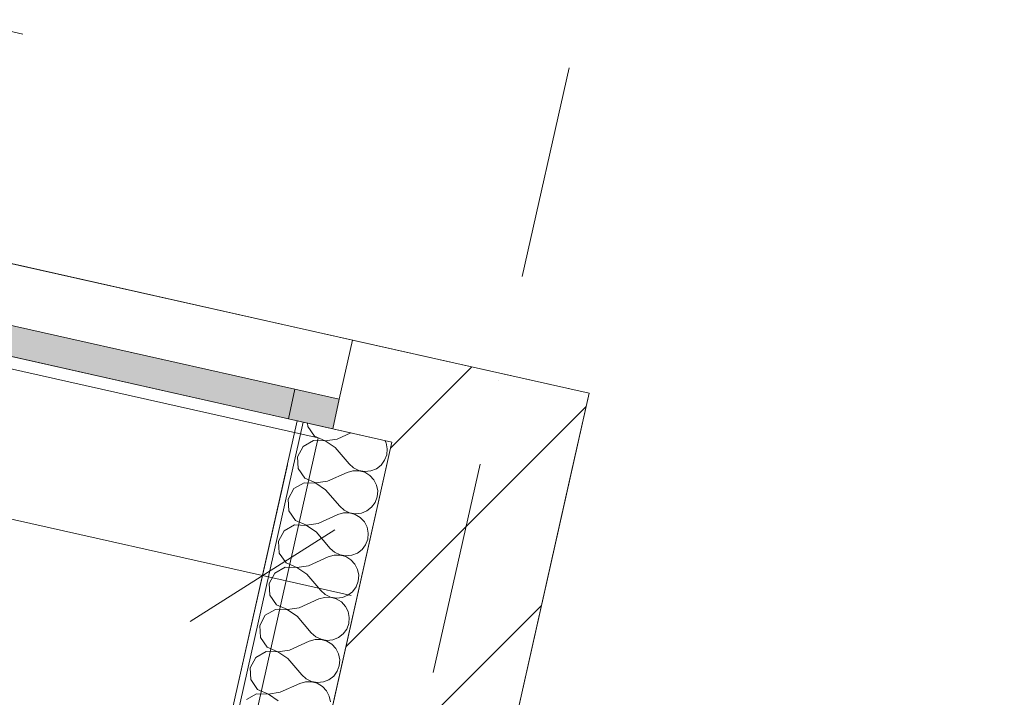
# Model space of a CAD drawing. Header units: millimetres. Extents: x -7218036 to -6936053, y 6003644 to 6210136.
# Tile 57 of 65: x -7182531 to -7180905, y 6137966 to 6139085. Entities that reach past the tile are written whole.
import ezdxf
from ezdxf.enums import TextEntityAlignment as Align

# ---------------------------------------------------------------- set-up
doc = ezdxf.new("R2010")
doc.units = ezdxf.units.MM
doc.header["$MEASUREMENT"] = 0
doc.linetypes.add('Штрихпунктирная', pattern=[670.277762, 352.777767, -176.388884, 0, -141.111112])
for name, color, linetype in [('S - автостоянка.АР', 7, 'Continuous'), ('АР-Стены_внутренние_пилоны.АР', 7, 'Continuous'), ('АР-Стены_Перегородки_100_.АР', 7, 'Continuous'), ('АР-Чертеж-Оси_Осевые размеры.АР', 7, 'Continuous'), ('АР-Чертеж-Размеры.АР', 7, 'Continuous')]:
    doc.layers.add(name, color=color, linetype=linetype)
for name, color, linetype, lineweight in [('АР-Стены_внутренние_пилоны.АР_Ном._пера__1', 7, 'Continuous', 5), ('АР-Стены_Перегородки_100_.АР_Ном._пера__1', 7, 'Continuous', 5), ('АР-Чертеж-Оси_Осевые размеры.АР_Ном._пера__120', 7, 'Continuous', 0), ('АР-Чертеж-Размеры.АР_Ном._пера__1', 7, 'Continuous', 0), ('Окна Archicad_Ном._пера__120', 7, 'Continuous', 0)]:
    doc.layers.add(name, color=color, linetype=linetype, lineweight=lineweight)
doc.styles.add('РЎР“Р•РќР•Р\xa0РР\xa0_РЎРўРР›Р¬_1', font='GOST_Common.ttf')
doc.styles.add('РЎР“Р•РќР•Р\xa0РР\xa0_РЎРўРР›Р¬_3', font='GOTHIC.TTF')
doc.dimstyles.new('СГЕНЕРИР_СТИЛЬ__3', dxfattribs={"dimtxt": 150, "dimasz": 237.5, "dimexe": 0.18, "dimexo": 0.0625, "dimgap": 0, "dimtad": 1, "dimdec": 0, "dimzin": 0, "dimdsep": 46, "dimtxsty": 'РЎР“Р•РќР•Р\xa0РР\xa0_РЎРўРР›Р¬_1', "dimblk": 'ARROWHEAD_6', "dimblk1": 'ARROWHEAD_6', "dimblk2": 'ARROWHEAD_6', "dimcen": 0.09, "dimse1": 1, "dimse2": 1, "dimclrd": 7, "dimclre": 7, "dimclrt": 7, "dimazin": 0, "dimtfac": 1, "dimtdec": 4, "dimtmove": 0, "dimatfit": 3, "dimfxl": 0, "dimtolj": 1, "dimtzin": 0, "dimarcsym": 0})
doc.dimstyles.new('СГЕНЕРИР_СТИЛЬ__8', dxfattribs={"dimtxt": 150, "dimasz": 190, "dimexe": 0.18, "dimexo": 2000, "dimgap": 0, "dimtad": 1, "dimdec": 0, "dimzin": 0, "dimdsep": 46, "dimtxsty": 'РЎР“Р•РќР•Р\xa0РР\xa0_РЎРўРР›Р¬_1', "dimblk": 'ARROWHEAD_6', "dimblk1": 'ARROWHEAD_6', "dimblk2": 'ARROWHEAD_6', "dimcen": 0.09, "dimclrd": 7, "dimclre": 7, "dimclrt": 7, "dimazin": 0, "dimtfac": 1, "dimtdec": 4, "dimtmove": 0, "dimatfit": 3, "dimfxl": 0, "dimtolj": 1, "dimtzin": 0, "dimarcsym": 0})
pattern_1 = [(45, (-6566190.34, 6562677.8), (-127.279217, 127.279217), [])]

# ---------------------------------------------------------------- blocks, each defined once
blk = doc.blocks.new('Стена_228_2', base_point=(-7181753.8, 6138427.6))
at = {"layer": 'АР-Стены_внутренние_пилоны.АР', "linetype": 'Continuous', "lineweight": 0, "true_color": 0x000000}
h = blk.add_hatch(dxfattribs=at)
h.set_pattern_fill('Блоки_Бетонные_Эффективн_7B', color=18, style=0, pattern_type=2)
h.set_pattern_definition(pattern_1)
h.paths.add_polyline_path([(-7181916.6, 6138387.3), (-7182015.3, 6137947.8), (-7181722.6, 6137882.1), (-7181623.9, 6138321.5)])
at = {"layer": 'АР-Стены_внутренние_пилоны.АР_Ном._пера__1', "color": 7, "linetype": 'Continuous', "lineweight": 5, "flags": 128}
for points in [[(-7181916.6, 6138387.3), (-7182015.3, 6137947.8)], [(-7181722.6, 6137882.1), (-7181623.9, 6138321.5)], [(-7181722.6, 6137882.1), (-7182015.3, 6137947.8)]]:
    blk.add_lwpolyline(points, dxfattribs=at)
blk = doc.blocks.new('*X447', base_point=(-6566190.3, 6562677.8))
at = {"layer": 'АР-Стены_Перегородки_100_.АР_Ном._пера__1', "color": 7, "linetype": 'Continuous', "lineweight": 0}
for p, q in [((-7182055.9, 6138418.6), (-7182055.6, 6138413.2)), ((-7182055.6, 6138413.2), (-7182044.4, 6138397.2)), ((-7182046.1, 6138389.8), (-7182063, 6138380.2)), ((-7182026.5, 6138389.2), (-7182046.1, 6138389.8)), ((-7182044.4, 6138397.2), (-7182026.5, 6138389.5)), ((-7182026.5, 6138389.5), (-7182007.2, 6138392.3)), ((-7182007.2, 6138392.3), (-7181984.4, 6138402.5)), ((-7181926.2, 6138386), (-7181928.2, 6138389.9)), ((-7182063, 6138380.2), (-7182072.3, 6138363)), ((-7182010.3, 6138378.4), (-7182026.5, 6138389.2)), ((-7182010.3, 6138378.4), (-7181987.1, 6138351.2)), ((-7181924.3, 6138376.4), (-7181926.2, 6138386)), ((-7181925.1, 6138366.5), (-7181924.3, 6138376.4)), ((-7182072.3, 6138363), (-7182071.2, 6138343.5)), ((-7181934.4, 6138349.4), (-7181928.6, 6138357.3)), ((-7181928.6, 6138357.3), (-7181925.1, 6138366.5)), ((-7182071.2, 6138343.5), (-7182060.1, 6138327.5)), ((-7181987.1, 6138351.2), (-7181979.7, 6138344.6)), ((-7181979.7, 6138344.6), (-7181970.9, 6138340.4)), ((-7181951.4, 6138339.7), (-7181942.2, 6138343.4)), ((-7181942.2, 6138343.4), (-7181934.4, 6138349.4)), ((-7182060.1, 6138327.5), (-7182042.1, 6138319.8)), ((-7182022.8, 6138322.6), (-7181990.2, 6138337.3)), ((-7181980.8, 6138340), (-7181990.2, 6138337.3)), ((-7181970.9, 6138340.1), (-7181980.8, 6138340)), ((-7181970.9, 6138340.4), (-7181961.2, 6138338.7)), ((-7181961.4, 6138337.5), (-7181970.9, 6138340.1)), ((-7181953, 6138332.3), (-7181961.4, 6138337.5)), ((-7181961.2, 6138338.7), (-7181951.4, 6138339.7)), ((-7181946.3, 6138325.1), (-7181953, 6138332.3)), ((-7181941.8, 6138316.3), (-7181946.3, 6138325.1)), ((-7182078.6, 6138310.5), (-7182088, 6138293.3)), ((-7182061.7, 6138320.2), (-7182078.6, 6138310.5)), ((-7182042.2, 6138319.5), (-7182061.7, 6138320.2)), ((-7182026, 6138308.7), (-7182042.2, 6138319.5)), ((-7182042.1, 6138319.8), (-7182022.8, 6138322.6)), ((-7182026, 6138308.7), (-7182002.8, 6138281.5)), ((-7181939.9, 6138306.7), (-7181941.8, 6138316.3)), ((-7182088, 6138293.3), (-7182086.9, 6138273.8)), ((-7181944.2, 6138287.6), (-7181940.8, 6138296.9)), ((-7181940.8, 6138296.9), (-7181939.9, 6138306.7)), ((-7182002.8, 6138281.5), (-7181995.4, 6138275)), ((-7181957.9, 6138273.7), (-7181950.1, 6138279.7)), ((-7181950.1, 6138279.7), (-7181944.2, 6138287.6)), ((-7182086.9, 6138273.8), (-7182075.7, 6138257.8)), ((-7182038.5, 6138252.9), (-7182005.9, 6138267.6)), ((-7181996.4, 6138270.3), (-7182005.9, 6138267.6)), ((-7181986.6, 6138270.4), (-7181996.4, 6138270.3)), ((-7181995.4, 6138275), (-7181986.5, 6138270.7)), ((-7181977.1, 6138267.8), (-7181986.6, 6138270.4)), ((-7181986.5, 6138270.7), (-7181976.8, 6138269)), ((-7181968.7, 6138262.7), (-7181977.1, 6138267.8)), ((-7181976.8, 6138269), (-7181967, 6138270)), ((-7181962, 6138255.4), (-7181968.7, 6138262.7)), ((-7181967, 6138270), (-7181957.9, 6138273.7)), ((-7182077.4, 6138250.5), (-7182094.3, 6138240.8)), ((-7182057.8, 6138249.8), (-7182077.4, 6138250.5)), ((-7182075.7, 6138257.8), (-7182057.8, 6138250.1)), ((-7182057.8, 6138250.1), (-7182038.5, 6138252.9)), ((-7182041.6, 6138239), (-7182057.8, 6138249.8)), ((-7181957.5, 6138246.6), (-7181962, 6138255.4)), ((-7181955.6, 6138237), (-7181957.5, 6138246.6)), ((-7182094.3, 6138240.8), (-7182103.6, 6138223.6)), ((-7182041.6, 6138239), (-7182018.4, 6138211.8)), ((-7181959.9, 6138217.9), (-7181956.4, 6138227.2)), ((-7181956.4, 6138227.2), (-7181955.6, 6138237)), ((-7182103.6, 6138223.6), (-7182102.5, 6138204.1)), ((-7182018.4, 6138211.8), (-7182011.1, 6138205.3)), ((-7181965.7, 6138210), (-7181959.9, 6138217.9)), ((-7182102.5, 6138204.1), (-7182091.4, 6138188.1)), ((-7182054.1, 6138183.2), (-7182021.6, 6138197.9)), ((-7182012.1, 6138200.6), (-7182021.6, 6138197.9)), ((-7182002.2, 6138200.7), (-7182012.1, 6138200.6)), ((-7182011.1, 6138205.3), (-7182002.2, 6138201)), ((-7182002.2, 6138201), (-7181992.5, 6138199.3)), ((-7181992.7, 6138198.1), (-7182002.2, 6138200.7)), ((-7181984.3, 6138193), (-7181992.7, 6138198.1)), ((-7181992.5, 6138199.3), (-7181982.7, 6138200.3)), ((-7181982.7, 6138200.3), (-7181973.5, 6138204)), ((-7181973.5, 6138204), (-7181965.7, 6138210)), ((-7182093, 6138180.8), (-7182110, 6138171.1)), ((-7182073.5, 6138180.1), (-7182093, 6138180.8)), ((-7182091.4, 6138188.1), (-7182073.4, 6138180.4)), ((-7182057.3, 6138169.3), (-7182073.5, 6138180.1)), ((-7182073.4, 6138180.4), (-7182054.1, 6138183.2)), ((-7181977.6, 6138185.7), (-7181984.3, 6138193)), ((-7181973.1, 6138177), (-7181977.6, 6138185.7)), ((-7182110, 6138171.1), (-7182119.3, 6138153.9)), ((-7182057.3, 6138169.3), (-7182034.1, 6138142.1)), ((-7181971.2, 6138167.3), (-7181973.1, 6138177)), ((-7181972.1, 6138157.5), (-7181971.2, 6138167.3)), ((-7182119.3, 6138153.9), (-7182118.2, 6138134.4)), ((-7181981.4, 6138140.3), (-7181975.5, 6138148.2)), ((-7181975.5, 6138148.2), (-7181972.1, 6138157.5)), ((-7182118.2, 6138134.4), (-7182107, 6138118.4)), ((-7182027.7, 6138130.9), (-7182037.2, 6138128.2)), ((-7182034.1, 6138142.1), (-7182026.7, 6138135.6)), ((-7182017.9, 6138131), (-7182027.7, 6138130.9)), ((-7182026.7, 6138135.6), (-7182017.8, 6138131.3)), ((-7182008.4, 6138128.4), (-7182017.9, 6138131)), ((-7182017.8, 6138131.3), (-7182008.1, 6138129.6)), ((-7182008.1, 6138129.6), (-7181998.3, 6138130.6)), ((-7181998.3, 6138130.6), (-7181989.2, 6138134.3)), ((-7181989.2, 6138134.3), (-7181981.4, 6138140.3)), ((-7182107, 6138118.4), (-7182089.1, 6138110.7)), ((-7182089.1, 6138110.7), (-7182069.8, 6138113.5)), ((-7182069.8, 6138113.5), (-7182037.2, 6138128.2)), ((-7182000, 6138123.3), (-7182008.4, 6138128.4)), ((-7181993.3, 6138116), (-7182000, 6138123.3)), ((-7181988.8, 6138107.3), (-7181993.3, 6138116)), ((-7182125.6, 6138101.4), (-7182134.9, 6138084.2)), ((-7182108.7, 6138111.1), (-7182125.6, 6138101.4)), ((-7182089.2, 6138110.4), (-7182108.7, 6138111.1)), ((-7182072.9, 6138099.6), (-7182089.2, 6138110.4)), ((-7182072.9, 6138099.6), (-7182049.7, 6138072.4)), ((-7181986.9, 6138097.6), (-7181988.8, 6138107.3)), ((-7181987.7, 6138087.8), (-7181986.9, 6138097.6)), ((-7182134.9, 6138084.2), (-7182133.8, 6138064.7)), ((-7181991.2, 6138078.6), (-7181987.7, 6138087.8)), ((-7182133.8, 6138064.7), (-7182122.7, 6138048.7)), ((-7182049.7, 6138072.4), (-7182042.4, 6138065.9)), ((-7182042.4, 6138065.9), (-7182033.5, 6138061.6)), ((-7182014, 6138060.9), (-7182004.8, 6138064.6)), ((-7182004.8, 6138064.6), (-7181997, 6138070.6)), ((-7181997, 6138070.6), (-7181991.2, 6138078.6)), ((-7182122.7, 6138048.7), (-7182104.7, 6138041)), ((-7182085.4, 6138043.8), (-7182052.9, 6138058.5)), ((-7182043.4, 6138061.2), (-7182052.9, 6138058.5)), ((-7182033.5, 6138061.3), (-7182043.4, 6138061.2)), ((-7182033.5, 6138061.6), (-7182023.8, 6138059.9)), ((-7182024, 6138058.7), (-7182033.5, 6138061.3)), ((-7182015.6, 6138053.6), (-7182024, 6138058.7)), ((-7182023.8, 6138059.9), (-7182014, 6138060.9)), ((-7182008.9, 6138046.4), (-7182015.6, 6138053.6)), ((-7182141.3, 6138031.7), (-7182150.6, 6138014.5)), ((-7182124.3, 6138041.4), (-7182141.3, 6138031.7)), ((-7182104.8, 6138040.7), (-7182124.3, 6138041.4)), ((-7182088.6, 6138029.9), (-7182104.8, 6138040.7)), ((-7182104.7, 6138041), (-7182085.4, 6138043.8)), ((-7182004.5, 6138037.6), (-7182008.9, 6138046.4)), ((-7182002.6, 6138027.9), (-7182004.5, 6138037.6)), ((-7182088.6, 6138029.9), (-7182065.4, 6138002.7)), ((-7182006.8, 6138008.9), (-7182003.4, 6138018.1)), ((-7182003.4, 6138018.1), (-7182002.6, 6138027.9)), ((-7182150.6, 6138014.5), (-7182149.5, 6137995.1)), ((-7182065.4, 6138002.7), (-7182058, 6137996.2)), ((-7182020.5, 6137994.9), (-7182012.7, 6138000.9)), ((-7182012.7, 6138000.9), (-7182006.8, 6138008.9)), ((-7182149.5, 6137995.1), (-7182138.3, 6137979)), ((-7182101.1, 6137974.1), (-7182068.5, 6137988.8)), ((-7182059.1, 6137991.6), (-7182068.5, 6137988.8)), ((-7182049.2, 6137991.6), (-7182059.1, 6137991.6)), ((-7182058, 6137996.2), (-7182049.1, 6137991.9)), ((-7182039.7, 6137989), (-7182049.2, 6137991.6)), ((-7182049.1, 6137991.9), (-7182039.4, 6137990.2)), ((-7182031.3, 6137983.9), (-7182039.7, 6137989)), ((-7182039.4, 6137990.2), (-7182029.6, 6137991.2)), ((-7182024.6, 6137976.7), (-7182031.3, 6137983.9)), ((-7182029.6, 6137991.2), (-7182020.5, 6137994.9)), ((-7182140, 6137971.7), (-7182156.9, 6137962)), ((-7182120.5, 6137971), (-7182140, 6137971.7)), ((-7182138.3, 6137979), (-7182120.4, 6137971.3)), ((-7182104.2, 6137960.2), (-7182120.5, 6137971)), ((-7182120.4, 6137971.3), (-7182101.1, 6137974.1)), ((-7182020.1, 6137967.9), (-7182024.6, 6137976.7)), ((-7182018.2, 6137958.2), (-7182020.1, 6137967.9))]:
    blk.add_line(p, q, dxfattribs=at)
blk = doc.blocks.new('Стена_236_2', base_point=(-7182476.9, 6136258.3))
at = {"layer": 'АР-Стены_Перегородки_100_.АР', "linetype": 'Continuous', "lineweight": 0, "true_color": 0x000000}
h = blk.add_hatch(dxfattribs=at)
h.set_pattern_fill('Штукатурка__Гипс_01_0002', color=18, style=0, pattern_type=2)
h.set_pattern_definition([(45, (-6566190.34, 6563027.8), (-111.369318, 111.369318), [0, -105, 0, -157.5]), (110, (-6565840.34, 6563027.8), (148.001588, 53.868173), [0, -77, 0, -133])])
h.paths.add_polyline_path([(-7182072.9, 6138422.4), (-7182555, 6136275.8), (-7182545.2, 6136273.6), (-7182063.1, 6138420.2)])
at = {"layer": 'АР-Стены_Перегородки_100_.АР_Ном._пера__1', "color": 7, "linetype": 'Continuous', "lineweight": 0}
blk.add_line((-7182063.1, 6138420.2), (-7182545.2, 6136273.6), dxfattribs=at)
at = {"layer": 'АР-Стены_Перегородки_100_.АР_Ном._пера__1', "color": 7, "linetype": 'Continuous', "lineweight": 0, "flags": 128}
for points in [[(-7182072.9, 6138422.4), (-7182555, 6136275.8)], [(-7181916.8, 6138387.3), (-7182072.9, 6138422.4)], [(-7182398.9, 6136240.8), (-7181916.8, 6138387.3)]]:
    blk.add_lwpolyline(points, dxfattribs=at)
at = {"layer": 'АР-Стены_Перегородки_100_.АР', "color": 7, "lineweight": 0}
blk.add_blockref('*X447', (-6566190.3, 6562677.8), dxfattribs=at)
blk = doc.blocks.new('Окно 23[13]_2', base_point=(-6566190.3, 6562677.8))
at = {"layer": 'Окна Archicad_Ном._пера__120', "linetype": 'Continuous', "lineweight": 0, "true_color": 0xffffff}
for points in [[(-7182760.7, 6138576.9), (-7182687.5, 6138560.4), (-7182676.6, 6138609.2), (-7182749.7, 6138625.7)], [(-7182687.5, 6138560.4), (-7182087.5, 6138425.7), (-7182076.6, 6138474.5), (-7182676.6, 6138609.2)], [(-7182003.4, 6138458), (-7182076.6, 6138474.5), (-7182087.5, 6138425.7), (-7182014.3, 6138409.2)]]:
    blk.add_hatch(color=7, dxfattribs=at).paths.add_polyline_path(points)
at = {"layer": 'Окна Archicad_Ном._пера__120', "color": 7, "linetype": 'Continuous', "lineweight": 0}
for p, q in [((-7182749.7, 6138625.7), (-7182727.8, 6138723.2)), ((-7182727.8, 6138723.2), (-7181981.5, 6138555.6)), ((-7182760.7, 6138576.9), (-7182749.7, 6138625.7)), ((-7182760.7, 6138576.9), (-7182749.7, 6138625.7)), ((-7182676.6, 6138609.2), (-7182749.7, 6138625.7)), ((-7182687.5, 6138560.4), (-7182676.6, 6138609.2)), ((-7182076.6, 6138474.5), (-7182676.6, 6138609.2)), ((-7182760.7, 6138576.9), (-7182014.3, 6138409.2)), ((-7182760.7, 6138576.9), (-7182687.5, 6138560.4)), ((-7182687.5, 6138560.4), (-7182087.5, 6138425.7)), ((-7182003.4, 6138458), (-7181981.5, 6138555.6)), ((-7182076.6, 6138474.5), (-7182087.5, 6138425.7)), ((-7182003.4, 6138458), (-7182076.6, 6138474.5)), ((-7182014.3, 6138409.2), (-7182003.4, 6138458)), ((-7182014.3, 6138409.2), (-7182003.4, 6138458)), ((-7182087.5, 6138425.7), (-7182014.3, 6138409.2))]:
    blk.add_line(p, q, dxfattribs=at)
blk = doc.blocks.new('Стена_345_2', base_point=(-7185110.7, 6139181.5))
at = {"layer": 'АР-Стены_Перегородки_100_.АР', "linetype": 'Continuous', "lineweight": 0, "true_color": 0x000000}
h = blk.add_hatch(dxfattribs=at)
h.set_pattern_fill('Блоки_Бетонные_Эффективн_7B', color=18, style=0, pattern_type=2)
h.set_pattern_definition(pattern_1)
h.paths.add_polyline_path([(-7182014.3, 6138409.2), (-7181916.6, 6138387.3), (-7181883.7, 6138533.6), (-7181981.5, 6138555.6)])
h = blk.add_hatch(dxfattribs=at)
h.set_pattern_fill('Блоки_Бетонные_Эффективн_7B', color=18, style=0, pattern_type=2)
h.set_pattern_definition(pattern_1)
h.paths.add_polyline_path([(-7181883.7, 6138533.6), (-7181916.6, 6138387.3), (-7181591, 6138467.9)])
h = blk.add_hatch(dxfattribs=at)
h.set_pattern_fill('Блоки_Бетонные_Эффективн_7B', color=18, style=0, pattern_type=2)
h.set_pattern_definition(pattern_1)
h.paths.add_polyline_path([(-7181916.6, 6138387.3), (-7181623.9, 6138321.5), (-7181591, 6138467.9)])
at = {"layer": 'АР-Стены_внутренние_пилоны.АР_Ном._пера__1', "color": 7, "linetype": 'Continuous', "lineweight": 5, "flags": 128}
blk.add_lwpolyline([(-7181591, 6138467.9), (-7181623.9, 6138321.5)], dxfattribs=at)
at = {"layer": 'АР-Стены_Перегородки_100_.АР_Ном._пера__1', "color": 7, "linetype": 'Continuous', "lineweight": 5}
for p, q in [((-7182003.4, 6138458), (-7181981.5, 6138555.6)), ((-7182014.3, 6138409.2), (-7182003.4, 6138458))]:
    blk.add_line(p, q, dxfattribs=at)
at = {"layer": 'АР-Стены_Перегородки_100_.АР_Ном._пера__1', "color": 7, "linetype": 'Continuous', "lineweight": 5, "flags": 128}
for points in [[(-7181591, 6138467.9), (-7181981.5, 6138555.6)], [(-7182014.3, 6138409.2), (-7181916.6, 6138387.3)]]:
    blk.add_lwpolyline(points, dxfattribs=at)
at = {"layer": 'Окна Archicad_Ном._пера__120', "color": 7, "linetype": 'Continuous', "lineweight": 0}
blk.add_blockref('Окно 23[13]_2', (-6566190.3, 6562677.8), dxfattribs=at)
blk = doc.blocks.new('Стандартный Маркер Сетки[30]_2', base_point=(-7178760.6, 6151754.4))
at = {"layer": 'АР-Чертеж-Оси_Осевые размеры.АР_Ном._пера__120', "color": 7, "linetype": 'Штрихпунктирная', "lineweight": 0}
blk.add_line((-7178979.7, 6150778.7), (-7183542.2, 6130464.3), dxfattribs=at)
at = {"layer": 'АР-Чертеж-Оси_Осевые размеры.АР_Ном._пера__120', "color": 7, "lineweight": 0, "style": 'РЎР“Р•РќР•Р\xa0РР\xa0_РЎРўРР›Р¬_3'}
blk.add_attdef('AC_MarkerText_1', text='', height=350, rotation=347.3417, dxfattribs=at).set_placement((-7183801, 6129181.8), align=Align.TOP_CENTER)
blk = doc.blocks.new('Стандартный Маркер Сетки[156]_2', base_point=(-7178760.6, 6151754.4))
at = {"layer": 'АР-Чертеж-Оси_Осевые размеры.АР_Ном._пера__120', "color": 7, "linetype": 'Штрихпунктирная', "lineweight": 0}
blk.add_line((-7178979.7, 6150778.7), (-7183542.2, 6130464.3), dxfattribs=at)
at = {"layer": 'АР-Чертеж-Оси_Осевые размеры.АР_Ном._пера__120', "color": 7, "lineweight": 0, "style": 'РЎР“Р•РќР•Р\xa0РР\xa0_РЎРўРР›Р¬_3'}
blk.add_attdef('AC_MarkerText_1', text='', height=350, rotation=347.3417, dxfattribs=at).set_placement((-7183801, 6129181.8), align=Align.TOP_CENTER)
blk = doc.blocks.new('*D1117', base_point=(-6566190.3, 6562677.8))
at = {"layer": 'АР-Чертеж-Размеры.АР_Ном._пера__1', "color": 7, "linetype": 'Continuous', "lineweight": 0}
for p, q in [((-7185069.5, 6138634.8), (-7184987.4, 6139000.7)), ((-7184909, 6138893.4), (-7185147.9, 6138742.1)), ((-7185174.8, 6138850.6), (-7185028.5, 6138817.7)), ((-7185028.5, 6138817.7), (-7182130.3, 6138166.8)), ((-7182171.4, 6137983.9), (-7182089.2, 6138349.8)), ((-7182249.8, 6138091.2), (-7182010.8, 6138242.5)), ((-7182130.3, 6138166.8), (-7181983.9, 6138134))]:
    blk.add_line(p, q, dxfattribs=at)
at = {"layer": 'АР-Чертеж-Размеры.АР_Ном._пера__1', "color": 7, "lineweight": 0, "insert": (-7183805.4, 6138573.8), "char_height": 150, "attachment_point": 7, "rotation": 347.3417, "style": 'РЎР“Р•РќР•Р\xa0РР\xa0_РЎРўРР›Р¬_1'}
blk.add_mtext('\\A1;{\\pql;\\fGOST Common|b0|i0|c204|p0;\\W1.000000;2\xa0970}', dxfattribs=at)
blk = doc.blocks.new('ARROWHEAD_6')
at = {"color": 0, "linetype": 'Continuous', "lineweight": 0}
for p, q in [((-0.5, -0.5), (0.5, 0.5)), ((0, 0), (-1, 0))]:
    blk.add_line(p, q, dxfattribs=at)
blk = doc.blocks.new('*D1503', base_point=(-6566190.3, 6562677.8))
at = {"layer": 'АР-Чертеж-Размеры.АР_Ном._пера__1', "color": 7, "linetype": 'Continuous', "lineweight": 0}
for p, q in [((-7183736, 6139092.5), (-7183633.3, 6139549.8)), ((-7183535.3, 6139415.7), (-7183834, 6139226.6)), ((-7183867.6, 6139362.2), (-7183684.6, 6139321.2)), ((-7183684.6, 6139321.2), (-7182708.9, 6139102)), ((-7182760.3, 6138873.3), (-7182657.6, 6139330.7)), ((-7182858.3, 6139007.4), (-7182559.6, 6139196.6)), ((-7182708.9, 6139102), (-7182526, 6139060.9))]:
    blk.add_line(p, q, dxfattribs=at)
at = {"layer": 'АР-Чертеж-Размеры.АР_Ном._пера__1', "color": 7, "lineweight": 0, "insert": (-7183408.1, 6139289.8), "char_height": 150, "attachment_point": 7, "rotation": 347.341, "style": 'РЎР“Р•РќР•Р\xa0РР\xa0_РЎРўРР›Р¬_1'}
blk.add_mtext('\\A1;{\\pql;\\fGOST Common|b0|i0|c204|p0;\\W1.000000;1\xa0000}', dxfattribs=at)

msp = doc.modelspace()

# ---------------------------------------------------------------- linework, layer by layer
at = {"layer": 'S - автостоянка.АР', "color": 9, "linetype": 'Continuous', "lineweight": 0, "true_color": 0xaec5d5, "flags": 128}
msp.add_lwpolyline([(-7177761.7, 6142818.6), (-7183980.3, 6144214.9), (-7184362.1, 6142512.2), (-7184413.9, 6142281.7), (-7185094.2, 6139253.6), (-7181591, 6138467.9), (-7181722.6, 6137882), (-7182106.2, 6136175), (-7181325.4, 6135999.7), (-7181380.4, 6135755.8), (-7179126.6, 6135247.8)], dxfattribs=at)
msp.add_lwpolyline([(-7185014.5, 6139062.6), (-7185465.9, 6137052.6), (-7185270.1, 6137008.6), (-7185350.1, 6136652.5), (-7182569.5, 6136028), (-7182515.8, 6136267), (-7182038.1, 6138394.1)], close=True, dxfattribs=at)

# ---------------------------------------------------------------- block references
at = {"layer": 'АР-Стены_внутренние_пилоны.АР', "color": 7, "lineweight": 0}
msp.add_blockref('Стена_228_2', (-7181753.8, 6138427.6), dxfattribs=at)
at = {"layer": 'АР-Стены_Перегородки_100_.АР', "color": 7, "lineweight": 0}
for name, p in [('Стена_345_2', (-7185110.7, 6139181.5)), ('Стена_236_2', (-7182476.9, 6136258.3))]:
    msp.add_blockref(name, p, dxfattribs=at)
at = {"layer": 'АР-Чертеж-Оси_Осевые размеры.АР', "color": 8, "linetype": 'Continuous', "lineweight": 15}
for name in ['Стандартный Маркер Сетки[30]_2', 'Стандартный Маркер Сетки[156]_2']:
    msp.add_blockref(name, (-7178760.6, 6151754.4), dxfattribs=at)

# ---------------------------------------------------------------- dimensions: what is measured, and where the dimension line sits
at = {"layer": 'АР-Чертеж-Размеры.АР', "color": 7, "linetype": 'Continuous', "lineweight": 0}
for base, p1, p2, angle, dimstyle, picture, middle, turn in [((-7182708.9, 6139102), (-7183778, 6138905.3), (-7182802.3, 6138686.1), 347.341, 'СГЕНЕРИР_СТИЛЬ__3', '*D1503', (-7183140.6, 6139306.6), 347.341), ((-7182130.3, 6138166.8), (-7185028.5, 6138817.7), (-7182130.3, 6138166.8), 347.3417, 'СГЕНЕРИР_СТИЛЬ__8', '*D1117', (-7183538, 6138590.6), 347.3417)]:
    dim = msp.add_linear_dim(base=base, p1=p1, p2=p2, angle=angle, dimstyle=dimstyle, dxfattribs=at)
    dim.commit()
    dim.dimension.update_dxf_attribs({"geometry": picture, "text_midpoint": middle, "dimtype": 160, "text_rotation": turn})

doc.saveas('drawing.dxf')
